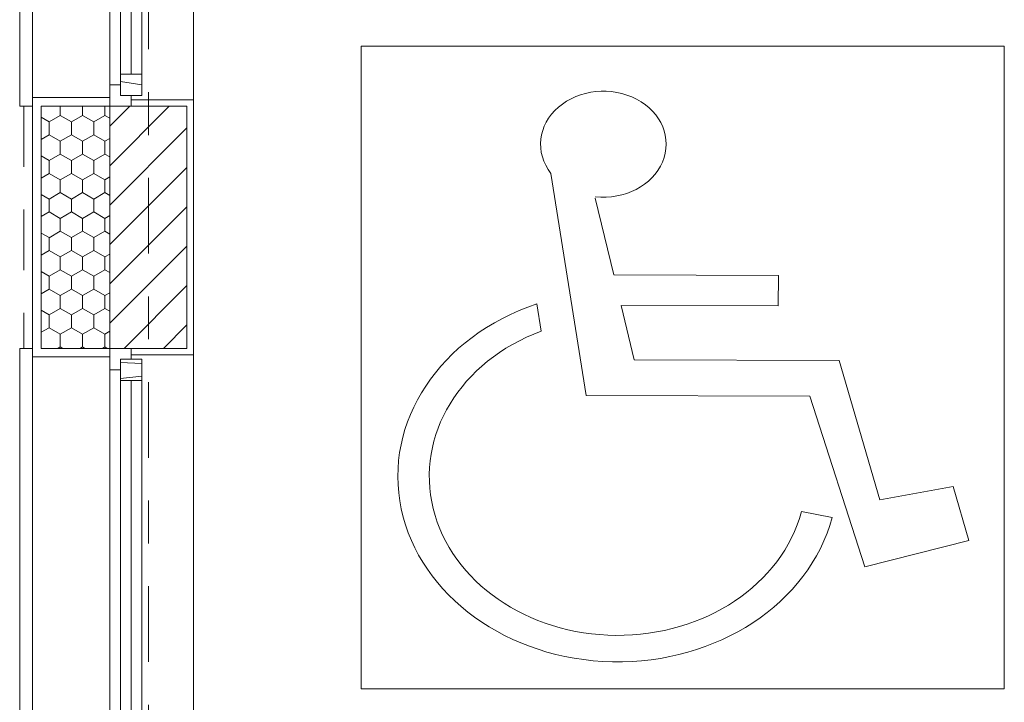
# Model space of a CAD drawing. Extents: x 5465377 to 5465550, y 5925276 to 5925338.
# Tile 15 of 182: x 5465378.55 to 5465380.85, y 5925286.1 to 5925287.69. Entities that reach past the tile are written whole.
import ezdxf

# ---------------------------------------------------------------- set-up
doc = ezdxf.new("R2010")
doc.units = 0
doc.header["$MEASUREMENT"] = 0
doc.linetypes.add('Krawędzie ukryte', pattern=[0.19561111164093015, 0.1411111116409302, -0.05449999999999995])
doc.linetypes.add('Kropki i Kreski', pattern=[0.33513888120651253, 0.1763888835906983, -0.08819444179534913, 0, -0.07055555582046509])
for name, color, linetype, lineweight in [('0_Nr_Pióra__1', 7, 'Continuous', 13), ('_ARCH_Sciany_Nr_Pióra__141', 7, 'Continuous', 0), ('_ARCH_Sciany_Nr_Pióra__142', 7, 'Continuous', 18), ('EGBD03_Nr_Pióra__141', 7, 'Continuous', 0), ('Okna ArchiCADa_Nr_Pióra__103', 31, 'Continuous', 15), ('Okna ArchiCADa_Nr_Pióra__141', 7, 'Continuous', 0)]:
    doc.layers.add(name, color=color, linetype=linetype, lineweight=lineweight)
doc.layers.add('_ARCH_Sciany', color=7, linetype='Continuous')
doc.layers.add('EGBD03', color=7, linetype='Continuous')
pattern_1 = [(90.00000000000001, (5464021.330722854, 5925651.473568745), (-0.0649999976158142, 0), []), (45.00000000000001, (5464021.330722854, 5925651.473568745), (-0.0649999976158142, 0.06499999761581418), [])]

# ---------------------------------------------------------------- blocks, each defined once
blk = doc.blocks.new('O1 rozwierane 12_2', base_point=(5464021.330722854, 5925651.473568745))
at = {"layer": 'Okna ArchiCADa_Nr_Pióra__103', "linetype": 'Continuous'}
h = blk.add_hatch(dxfattribs=at)
h.set_pattern_fill('cegła_szamotowa', color=256, style=0, pattern_type=2)
h.set_pattern_definition(pattern_1)
h.paths.add_polyline_path([(5464020.855722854, 5925651.398568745), (5464020.905722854, 5925651.398568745), (5464020.905722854, 5925651.448568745), (5464020.855722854, 5925651.448568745)], flags=0)
h = blk.add_hatch(dxfattribs=at)
h.set_pattern_fill('cegła_szamotowa', color=256, style=0, pattern_type=2)
h.set_pattern_definition(pattern_1)
h.paths.add_polyline_path([(5464021.805722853, 5925651.448568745), (5464021.755722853, 5925651.448568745), (5464021.755722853, 5925651.398568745), (5464021.805722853, 5925651.398568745)], flags=0)
at = {"layer": 'Okna ArchiCADa_Nr_Pióra__141', "linetype": 'Continuous'}
for p, q in [((5464020.830722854, 5925651.653568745), (5464020.830722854, 5925651.683568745)), ((5464020.830722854, 5925651.683568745), (5464021.830722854, 5925651.683568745)), ((5464021.830722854, 5925651.683568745), (5464021.830722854, 5925651.653568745)), ((5464020.850722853, 5925651.653568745), (5464021.810722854, 5925651.653568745)), ((5464020.880722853, 5925651.473568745), (5464020.830722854, 5925651.473568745)), ((5464020.830722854, 5925651.473568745), (5464020.830722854, 5925651.423568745)), ((5464020.830722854, 5925651.473568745), (5464020.830722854, 5925651.423568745)), ((5464020.880722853, 5925651.448568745), (5464020.880722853, 5925651.473568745)), ((5464021.780722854, 5925651.473568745), (5464020.880722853, 5925651.473568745)), ((5464021.830722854, 5925651.473568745), (5464021.780722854, 5925651.473568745)), ((5464021.780722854, 5925651.473568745), (5464021.780722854, 5925651.448568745)), ((5464021.830722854, 5925651.423568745), (5464021.830722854, 5925651.473568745)), ((5464021.830722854, 5925651.473568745), (5464021.830722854, 5925651.423568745)), ((5464020.855722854, 5925651.423568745), (5464020.855722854, 5925651.448568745)), ((5464020.855722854, 5925651.448568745), (5464020.880722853, 5925651.448568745)), ((5464020.905722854, 5925651.448568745), (5464020.855722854, 5925651.448568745)), ((5464020.855722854, 5925651.448568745), (5464020.855722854, 5925651.398568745)), ((5464020.905722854, 5925651.448568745), (5464021.755722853, 5925651.448568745)), ((5464020.905722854, 5925651.398568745), (5464020.905722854, 5925651.448568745)), ((5464021.805722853, 5925651.448568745), (5464021.755722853, 5925651.448568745)), ((5464021.755722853, 5925651.448568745), (5464021.755722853, 5925651.398568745)), ((5464021.780722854, 5925651.448568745), (5464021.805722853, 5925651.448568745)), ((5464021.805722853, 5925651.448568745), (5464021.805722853, 5925651.423568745)), ((5464021.805722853, 5925651.398568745), (5464021.805722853, 5925651.448568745)), ((5464020.830722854, 5925651.423568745), (5464020.855722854, 5925651.423568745)), ((5464020.905722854, 5925651.423568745), (5464021.755722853, 5925651.423568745)), ((5464021.805722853, 5925651.423568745), (5464021.830722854, 5925651.423568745)), ((5464020.855722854, 5925651.398568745), (5464020.905722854, 5925651.398568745)), ((5464020.905722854, 5925651.398568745), (5464021.755722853, 5925651.398568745)), ((5464020.905722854, 5925651.398568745), (5464021.755722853, 5925651.398568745)), ((5464021.755722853, 5925651.398568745), (5464021.805722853, 5925651.398568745)), ((5464020.845722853, 5925651.278568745), (5464021.815722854, 5925651.278568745)), ((5464020.845722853, 5925651.278568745), (5464021.815722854, 5925651.278568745))]:
    blk.add_line(p, q, dxfattribs=at)
blk = doc.blocks.new('Ściana_436', base_point=(5465378.954072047, 5925288.725332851))
at = {"layer": '_ARCH_Sciany_Nr_Pióra__141', "linetype": 'Continuous'}
h = blk.add_hatch(dxfattribs=at)
h.set_pattern_fill('Styropian2', color=256, style=0, pattern_type=2)
h.set_pattern_definition([(90.00000000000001, (5464021.330722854, 5925651.473568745), (-0.05196152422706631, 0), [0.03, -0.06]), (90.00000000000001, (5464021.304742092, 5925651.518568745), (-0.05196152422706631, 0), [0.03, -0.06]), (150.0000000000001, (5464021.330722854, 5925651.503568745), (0.02598076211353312, 0.04500000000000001), [0.03, -0.06]), (150.0000000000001, (5464021.27876133, 5925651.503568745), (0.02598076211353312, 0.04500000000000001), [0.03, -0.06]), (-149.9999999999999, (5464021.330722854, 5925651.473568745), (-0.0259807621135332, 0.04499999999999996), [0.03, -0.05999999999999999]), (-149.9999999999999, (5464021.27876133, 5925651.473568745), (-0.0259807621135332, 0.04499999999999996), [0.03, -0.05999999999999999])])
h.paths.add_polyline_path([(5465378.599071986, 5925287.490332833), (5465378.599072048, 5925286.925332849), (5465378.75907205, 5925286.925332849), (5465378.75907205, 5925287.490332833)], flags=0)
h = blk.add_hatch(dxfattribs=at)
h.set_pattern_fill('cegła_zwykła', color=256, style=0, pattern_type=2)
h.set_pattern_definition([(45, (5464021.330722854, 5925651.473568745), (-0.04596193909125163, 0.04596193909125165), [])])
h.paths.add_polyline_path([(5465378.759072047, 5925287.490332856), (5465378.759072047, 5925286.925332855), (5465378.809072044, 5925286.925332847), (5465378.939072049, 5925286.925332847), (5465378.939072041, 5925287.490332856), (5465378.809072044, 5925287.490332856)], flags=0)
for p, q in [((5465378.579072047, 5925287.51033285), (5465378.759072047, 5925287.51033285)), ((5465378.579072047, 5925287.49033285), (5465378.579072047, 5925287.51033285)), ((5465378.759072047, 5925287.49033285), (5465378.759072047, 5925287.51033285)), ((5465378.954072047, 5925287.50533285), (5465378.809072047, 5925287.50533285)), ((5465378.809072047, 5925287.49033285), (5465378.809072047, 5925287.50533285)), ((5465378.954072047, 5925287.49033285), (5465378.954072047, 5925287.50533285)), ((5465378.579072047, 5925287.49033285), (5465378.579072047, 5925286.92533285)), ((5465378.599072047, 5925287.49033285), (5465378.599072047, 5925286.92533285)), ((5465378.599072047, 5925287.49033285), (5465378.759072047, 5925287.49033285)), ((5465378.759072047, 5925287.49033285), (5465378.809072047, 5925287.49033285)), ((5465378.954072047, 5925286.92533285), (5465378.954072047, 5925287.49033285)), ((5465378.579072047, 5925286.92533285), (5465378.579072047, 5925286.90533285)), ((5465378.579072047, 5925286.90533285), (5465378.759072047, 5925286.90533285)), ((5465378.599072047, 5925286.92533285), (5465378.759072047, 5925286.92533285)), ((5465378.759072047, 5925286.92533285), (5465378.759072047, 5925286.90533285)), ((5465378.759072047, 5925286.92533285), (5465378.809072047, 5925286.92533285)), ((5465378.809072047, 5925286.92533285), (5465378.809072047, 5925286.91033285)), ((5465378.954072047, 5925286.91033285), (5465378.809072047, 5925286.91033285)), ((5465378.954072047, 5925286.92533285), (5465378.954072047, 5925286.91033285))]:
    blk.add_line(p, q, dxfattribs=at)
at = {"layer": '_ARCH_Sciany_Nr_Pióra__142', "linetype": 'Continuous'}
for p, q in [((5465378.759072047, 5925287.49033285), (5465378.759072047, 5925286.92533285)), ((5465378.939072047, 5925287.49033285), (5465378.809072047, 5925287.49033285)), ((5465378.939072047, 5925286.92533285), (5465378.939072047, 5925287.49033285)), ((5465378.939072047, 5925286.92533285), (5465378.809072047, 5925286.92533285))]:
    blk.add_line(p, q, dxfattribs=at)
at = {"layer": 'Okna ArchiCADa_Nr_Pióra__141', "linetype": 'Continuous', "xscale": -1, "rotation": 90.00000000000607}
for p in [(5465378.759072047, 5925287.99033285), (5465378.759072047, 5925286.42533285)]:
    blk.add_blockref('O1 rozwierane 12_2', p, dxfattribs=at)
blk = doc.blocks.new('Ściana_452', base_point=(5465378.579072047, 5925286.92533285))
at = {"layer": '_ARCH_Sciany_Nr_Pióra__141', "linetype": 'Krawędzie ukryte'}
for p, q in [((5465378.579072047, 5925287.49033285), (5465378.559072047, 5925287.49033285)), ((5465378.559072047, 5925287.49033285), (5465378.559072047, 5925286.92533285)), ((5465378.579072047, 5925286.92533285), (5465378.579072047, 5925287.49033285)), ((5465378.559072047, 5925286.92533285), (5465378.579072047, 5925286.92533285))]:
    blk.add_line(p, q, dxfattribs=at)
blk = doc.blocks.new('Znak osoby niepełnospr 12', base_point=(5464021.330722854, 5925651.473568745))
at = {"layer": '0_Nr_Pióra__1', "linetype": 'Continuous'}
for p, q in [((5464021.104107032, 5925652.12492388), (5464021.18626528, 5925651.606825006)), ((5464021.250562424, 5925651.887984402), (5464021.207131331, 5925652.067464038)), ((5464021.634632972, 5925651.886653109), (5464021.250562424, 5925651.887984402)), ((5464021.634287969, 5925651.815733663), (5464021.634632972, 5925651.886653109)), ((5464021.071222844, 5925651.8205527), (5464021.081288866, 5925651.757075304)), ((5464021.298422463, 5925651.690201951), (5464021.267738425, 5925651.817004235)), ((5464021.267738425, 5925651.817004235), (5464021.634287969, 5925651.815733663)), ((5464021.776463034, 5925651.688544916), (5464021.298422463, 5925651.690201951)), ((5464021.871273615, 5925651.363073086), (5464021.776463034, 5925651.688544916)), ((5464021.18626528, 5925651.606825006), (5464021.707764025, 5925651.605017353)), ((5464021.707764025, 5925651.605017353), (5464021.83620314, 5925651.206685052)), ((5464022.041994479, 5925651.394444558), (5464021.871273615, 5925651.363073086)), ((5464022.078633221, 5925651.268669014), (5464022.041994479, 5925651.394444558)), ((5464021.759847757, 5925651.322265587), (5464021.688419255, 5925651.335955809)), ((5464021.83620314, 5925651.206685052), (5464022.078633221, 5925651.268669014))]:
    blk.add_line(p, q, dxfattribs=at)
for centre, major_axis, start_param, end_param in [((5464021.226367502, 5925652.193045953), (0.1464931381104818, 0), 4.583801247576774, 10.00820152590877), ((5464021.259848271, 5925651.41809711), (0.5127258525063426, 0), 1.94753254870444, 6.059917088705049), ((5464021.259848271, 5925651.41809711), (0.4394792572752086, 0), 1.989195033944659, 6.059917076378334)]:
    blk.add_ellipse(centre, major_axis=major_axis, ratio=0.8441320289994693, start_param=start_param, end_param=end_param, dxfattribs=at)
blk = doc.blocks.new('Linia_137407', base_point=(5465378.849072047, 5925290.306363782))
at = {"layer": 'EGBD03_Nr_Pióra__141', "linetype": 'Kropki i Kreski'}
blk.add_line((5465378.849072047, 5925290.181363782), (5465378.849072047, 5925280.673500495), dxfattribs=at)

msp = doc.modelspace()

# ---------------------------------------------------------------- linework, layer by layer
at = {"layer": '0_Nr_Pióra__1', "linetype": 'Continuous', "flags": 128}
msp.add_lwpolyline([(5465379.345076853, 5925287.630708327), (5465380.845076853, 5925287.630708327), (5465380.845076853, 5925286.130708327), (5465379.345076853, 5925286.130708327)], close=True, dxfattribs=at)

# ---------------------------------------------------------------- block references
at = {"layer": '0_Nr_Pióra__1', "linetype": 'Continuous'}
msp.add_blockref('Znak osoby niepełnospr 12', (5465380.014513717, 5925286.682222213), dxfattribs=at)
at = {"layer": '_ARCH_Sciany'}
for name, p in [('Ściana_436', (5465378.954072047, 5925288.725332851)), ('Ściana_452', (5465378.579072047, 5925286.92533285))]:
    msp.add_blockref(name, p, dxfattribs=at)
at = {"layer": 'EGBD03', "linetype": 'Kropki i Kreski'}
msp.add_blockref('Linia_137407', (5465378.849072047, 5925290.306363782), dxfattribs=at)

doc.saveas('drawing.dxf')
